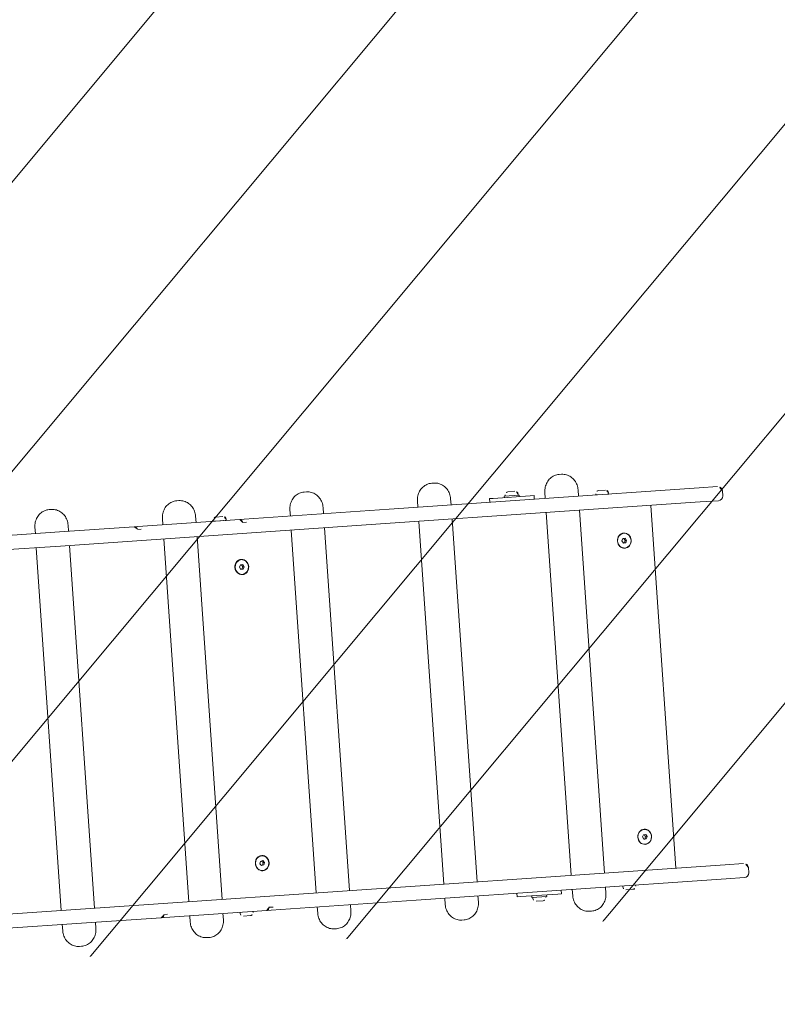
# Model space of a CAD drawing. Header units: metres. Extents: x 7493319 to 7493540, y 5986548 to 5986696.
# Tile 13 of 30: x 7493402.26 to 7493403.28, y 5986660.55 to 5986661.88. Entities that reach past the tile are written whole.
import ezdxf

# ---------------------------------------------------------------- set-up
doc = ezdxf.new("R2010")
doc.units = ezdxf.units.M
doc.header["$MEASUREMENT"] = 0
doc.linetypes.add('ACAD_ISO03W100', pattern=[30, 12, -18])
for name, color, linetype, lineweight in [('_k_kreskowanie', 250, 'CONTINUOUS', 5), ('_k_urzadzenia', 250, 'CONTINUOUS', 13), ('_k_widok', 7, 'CONTINUOUS', 18), ('_k_wymiar', 7, 'CONTINUOUS', 13), ('_k_ściany', 7, 'CONTINUOUS', 35)]:
    doc.layers.add(name, color=color, linetype=linetype, lineweight=lineweight)
doc.layers.add('_k_niewidoczna', color=72, linetype='CONTINUOUS', lineweight=9, plot=False)
doc.styles.add('GENERATED_STYLE_1', font='msgothic.ttc')

# ---------------------------------------------------------------- blocks, each defined once
blk = doc.blocks.new('2123EPZ')
at = {"layer": '_k_urzadzenia'}
for p, q in [((-2.406546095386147, 0.2950000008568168), (-2.403587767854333, 0.2950000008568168)), ((-2.234347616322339, 0.2950000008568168), (-2.231389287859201, 0.2950000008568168)), ((-2.062149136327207, 0.2950000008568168), (-2.059190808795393, 0.2950000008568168)), ((-1.889950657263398, 0.2950000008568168), (-1.886992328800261, 0.2950000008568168)), ((-1.717752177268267, 0.2950000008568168), (-1.714793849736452, 0.2950000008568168)), ((-2.427500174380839, 0.2640000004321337), (-2.427500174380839, 0.2724999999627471)), ((-2.382633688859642, 0.2640000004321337), (-2.382633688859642, 0.2724999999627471)), ((-2.255301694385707, 0.2640000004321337), (-2.255301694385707, 0.2724999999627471)), ((-2.210435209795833, 0.2640000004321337), (-2.210435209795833, 0.2724999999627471)), ((-2.187202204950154, 0.2655570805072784), (-2.187202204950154, 0.2641070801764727)), ((-2.183152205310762, 0.2696070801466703), (-2.17375220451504, 0.2696070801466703)), ((-2.169702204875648, 0.2655570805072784), (-2.169702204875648, 0.2641070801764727)), ((-2.083103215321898, 0.2640000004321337), (-2.083103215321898, 0.2724999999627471)), ((-2.038236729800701, 0.2640000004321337), (-2.038236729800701, 0.2724999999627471)), ((-1.910904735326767, 0.2640000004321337), (-1.910904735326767, 0.2724999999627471)), ((-1.866038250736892, 0.2640000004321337), (-1.866038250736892, 0.2724999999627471)), ((-1.813645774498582, 0.269000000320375), (-1.808645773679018, 0.269000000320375)), ((-1.813645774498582, 0.269000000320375), (-1.813645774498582, 0.2640000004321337)), ((-1.758645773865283, 0.269000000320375), (-1.808645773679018, 0.269000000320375)), ((-1.793645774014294, 0.2710000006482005), (-1.773645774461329, 0.2710000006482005)), ((-1.793645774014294, 0.269000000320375), (-1.793645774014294, 0.2710000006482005)), ((-1.792395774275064, 0.2724500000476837), (-1.792395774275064, 0.2710000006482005)), ((-1.78834577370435, 0.2765000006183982), (-1.778945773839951, 0.2765000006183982)), ((-1.774895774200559, 0.2724500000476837), (-1.774895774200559, 0.2710000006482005)), ((-1.773645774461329, 0.269000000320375), (-1.773645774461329, 0.2710000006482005)), ((-1.758645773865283, 0.269000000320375), (-1.753645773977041, 0.269000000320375)), ((-1.753645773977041, 0.2640000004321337), (-1.753645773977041, 0.269000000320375)), ((-1.738706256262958, 0.2640000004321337), (-1.738706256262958, 0.2724999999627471)), ((-1.693839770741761, 0.2640000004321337), (-1.693839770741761, 0.2724999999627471)), ((-1.670606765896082, 0.2655570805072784), (-1.670606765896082, 0.2641070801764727)), ((-1.66655676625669, 0.2696070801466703), (-1.657156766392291, 0.2696070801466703)), ((-1.653106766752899, 0.2655570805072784), (-1.653106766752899, 0.2641070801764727)), ((-2.394989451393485, 0.2640000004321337), (-2.781124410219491, 0.2640000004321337)), ((-2.394989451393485, 0.2640000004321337), (-2.293947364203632, 0.2640000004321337)), ((-2.288904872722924, 0.2640000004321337), (-2.293947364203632, 0.2640000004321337)), ((-2.284889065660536, 0.2600000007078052), (-2.289934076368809, 0.2600000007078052)), ((-2.288904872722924, 0.2640000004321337), (-2.151340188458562, 0.2640000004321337)), ((-2.187202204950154, 0.2641070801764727), (-2.169702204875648, 0.2641070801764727)), ((-2.151340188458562, 0.2640000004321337), (-2.145447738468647, 0.2640000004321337)), ((-2.142499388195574, 0.2600000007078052), (-2.148393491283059, 0.2600000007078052)), ((-2.145447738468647, 0.2640000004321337), (-1.949574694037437, 0.2640000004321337)), ((-1.530728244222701, 0.2640000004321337), (-1.949574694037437, 0.2640000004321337)), ((-1.670606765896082, 0.2641070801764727), (-1.653106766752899, 0.2641070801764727)), ((-1.506000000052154, 0.2640000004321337), (-1.530728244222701, 0.2640000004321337)), ((-1.5, 0.2580000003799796), (-1.5, 0.2510000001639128)), ((-2.781124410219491, 0.2450000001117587), (-2.394989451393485, 0.2450000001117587)), ((-2.427500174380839, -0.2449999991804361), (-2.427500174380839, 0.2450000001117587)), ((-1.949574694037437, 0.2450000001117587), (-2.394989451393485, 0.2450000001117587)), ((-2.382633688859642, -0.2449999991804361), (-2.382633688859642, 0.2450000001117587)), ((-2.255301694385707, -0.2449999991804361), (-2.255301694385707, 0.2450000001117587)), ((-2.210435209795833, -0.2449999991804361), (-2.210435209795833, 0.2450000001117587)), ((-2.083103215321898, -0.2449999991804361), (-2.083103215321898, 0.2450000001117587)), ((-2.038236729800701, -0.2449999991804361), (-2.038236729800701, 0.2450000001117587)), ((-1.949574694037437, 0.2450000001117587), (-1.530728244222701, 0.2450000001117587)), ((-1.910904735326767, -0.2449999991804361), (-1.910904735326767, 0.2450000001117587)), ((-1.866038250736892, -0.2449999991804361), (-1.866038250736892, 0.2450000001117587)), ((-1.738706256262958, -0.2449999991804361), (-1.738706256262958, 0.2450000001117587)), ((-1.693839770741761, -0.2449999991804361), (-1.693839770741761, 0.2450000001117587)), ((-1.597644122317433, -0.2449999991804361), (-1.597644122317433, 0.2450000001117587)), ((-1.530728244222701, 0.2450000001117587), (-1.506000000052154, 0.2450000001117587)), ((-2.156187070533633, 0.1998666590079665), (-2.154723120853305, 0.2029311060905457)), ((-2.154513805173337, 0.1969355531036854), (-2.156187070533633, 0.1998666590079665)), ((-2.154723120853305, 0.2029311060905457), (-2.151585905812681, 0.2030644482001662)), ((-2.151772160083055, 0.2001333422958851), (-2.153401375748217, 0.202987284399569)), ((-2.153049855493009, 0.2099999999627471), (-2.153261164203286, 0.2099999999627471)), ((-2.153236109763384, 0.1970688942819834), (-2.151772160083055, 0.2001333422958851)), ((-2.149912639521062, 0.2001333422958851), (-2.151772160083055, 0.2001333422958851)), ((-2.151585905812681, 0.2030644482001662), (-2.149912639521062, 0.2001333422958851)), ((-2.149912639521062, 0.2001333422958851), (-2.151376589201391, 0.1970688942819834)), ((-1.639590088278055, 0.1998280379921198), (-1.6381572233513, 0.2029103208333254)), ((-1.637887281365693, 0.1969177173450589), (-1.639590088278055, 0.1998280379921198)), ((-1.6381572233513, 0.2029103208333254), (-1.635021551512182, 0.2030822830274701)), ((-1.635178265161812, 0.2001719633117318), (-1.636823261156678, 0.2029834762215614)), ((-1.636454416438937, 0.2099999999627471), (-1.636665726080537, 0.2099999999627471)), ((-1.636611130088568, 0.1970896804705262), (-1.635178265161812, 0.2001719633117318)), ((-1.633318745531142, 0.2001719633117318), (-1.635178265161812, 0.2001719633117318)), ((-1.635021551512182, 0.2030822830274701), (-1.633318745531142, 0.2001719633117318)), ((-1.633318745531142, 0.2001719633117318), (-1.634751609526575, 0.1970896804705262)), ((-2.154557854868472, 0.19701271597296), (-2.153236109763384, 0.1970688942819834)), ((-2.151376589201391, 0.1970688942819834), (-2.154513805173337, 0.1969355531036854)), ((-2.153049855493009, 0.1900000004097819), (-2.153261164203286, 0.1900000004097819)), ((-2.151376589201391, 0.1970688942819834), (-2.153236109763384, 0.1970688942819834)), ((-1.637945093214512, 0.1970165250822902), (-1.636611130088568, 0.1970896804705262)), ((-1.634751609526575, 0.1970896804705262), (-1.637887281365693, 0.1969177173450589)), ((-1.636454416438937, 0.1900000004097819), (-1.636665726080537, 0.1900000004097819)), ((-1.634751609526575, 0.1970896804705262), (-1.636611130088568, 0.1970896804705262)), ((-2.156121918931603, -0.2007143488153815), (-2.155146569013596, -0.1974216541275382)), ((-2.155146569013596, -0.1974216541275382), (-2.152074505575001, -0.1967073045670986)), ((-2.151837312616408, -0.1992856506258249), (-2.153638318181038, -0.1970709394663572)), ((-2.153049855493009, -0.1899999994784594), (-2.153261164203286, -0.1899999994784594)), ((-2.152074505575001, -0.1967073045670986), (-2.149977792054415, -0.1992856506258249)), ((-1.639593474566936, -0.2000608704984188), (-1.638071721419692, -0.1970308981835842)), ((-1.638071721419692, -0.1970308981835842), (-1.634932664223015, -0.1969700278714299)), ((-1.635174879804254, -0.1999391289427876), (-1.636772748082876, -0.1970057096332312)), ((-1.636454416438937, -0.1899999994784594), (-1.636665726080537, -0.1899999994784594)), ((-1.634932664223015, -0.1969700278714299), (-1.63331535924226, -0.1999391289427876)), ((-2.154025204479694, -0.2032926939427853), (-2.156121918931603, -0.2007143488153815)), ((-2.154320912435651, -0.2029290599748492), (-2.152812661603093, -0.2025783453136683)), ((-2.150953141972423, -0.2025783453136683), (-2.154025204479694, -0.2032926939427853)), ((-2.153049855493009, -0.2099999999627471), (-2.153261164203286, -0.2099999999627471)), ((-2.152812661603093, -0.2025783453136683), (-2.151837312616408, -0.1992856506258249)), ((-2.150953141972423, -0.2025783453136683), (-2.152812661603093, -0.2025783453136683)), ((-2.149977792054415, -0.1992856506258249), (-2.151837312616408, -0.1992856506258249)), ((-2.149977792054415, -0.1992856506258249), (-2.150953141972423, -0.2025783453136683)), ((-1.637976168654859, -0.2030299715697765), (-1.639593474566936, -0.2000608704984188)), ((-1.637995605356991, -0.2029942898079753), (-1.636696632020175, -0.2029691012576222)), ((-1.634837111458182, -0.2029691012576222), (-1.637976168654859, -0.2030299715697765)), ((-1.636696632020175, -0.2029691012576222), (-1.635174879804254, -0.1999391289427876)), ((-1.634837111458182, -0.2029691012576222), (-1.636696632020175, -0.2029691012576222)), ((-1.636454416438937, -0.2099999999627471), (-1.636665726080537, -0.2099999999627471)), ((-1.63331535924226, -0.1999391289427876), (-1.635174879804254, -0.1999391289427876)), ((-1.63331535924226, -0.1999391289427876), (-1.634837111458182, -0.2029691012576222)), ((-2.781124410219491, -0.2449999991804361), (-2.394989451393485, -0.2449999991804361)), ((-1.949574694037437, -0.2449999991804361), (-2.394989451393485, -0.2449999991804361)), ((-1.949574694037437, -0.2449999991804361), (-1.530728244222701, -0.2449999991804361)), ((-1.530728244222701, -0.2449999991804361), (-1.506000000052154, -0.2449999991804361)), ((-1.5, -0.257999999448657), (-1.5, -0.2509999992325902)), ((-2.394989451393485, -0.2639999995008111), (-2.781124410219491, -0.2639999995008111)), ((-2.427500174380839, -0.2724999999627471), (-2.427500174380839, -0.2639999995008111)), ((-2.394989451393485, -0.2639999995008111), (-2.293947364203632, -0.2639999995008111)), ((-2.382633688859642, -0.2724999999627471), (-2.382633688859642, -0.2639999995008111)), ((-2.288904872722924, -0.2639999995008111), (-2.293947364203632, -0.2639999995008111)), ((-2.284889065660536, -0.2599999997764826), (-2.289934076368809, -0.2599999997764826)), ((-2.288904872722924, -0.2639999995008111), (-2.151340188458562, -0.2639999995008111)), ((-2.255301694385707, -0.2724999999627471), (-2.255301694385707, -0.2639999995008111)), ((-2.210435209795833, -0.2724999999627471), (-2.210435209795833, -0.2639999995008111)), ((-2.187203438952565, -0.2654499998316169), (-2.187203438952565, -0.2639999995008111)), ((-2.169703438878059, -0.2654499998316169), (-2.169703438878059, -0.2639999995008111)), ((-2.151340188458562, -0.2639999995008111), (-2.145447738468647, -0.2639999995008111)), ((-2.142499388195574, -0.2599999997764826), (-2.148393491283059, -0.2599999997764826)), ((-2.145447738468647, -0.2639999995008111), (-1.949574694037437, -0.2639999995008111)), ((-2.083103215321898, -0.2724999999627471), (-2.083103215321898, -0.2639999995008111)), ((-2.038236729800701, -0.2724999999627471), (-2.038236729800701, -0.2639999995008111)), ((-1.530728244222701, -0.2639999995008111), (-1.949574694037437, -0.2639999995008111)), ((-1.910904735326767, -0.2724999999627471), (-1.910904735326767, -0.2639999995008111)), ((-1.866038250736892, -0.2724999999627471), (-1.866038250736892, -0.2639999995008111)), ((-1.813645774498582, -0.2639999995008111), (-1.813645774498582, -0.2689999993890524)), ((-1.753645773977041, -0.2689999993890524), (-1.753645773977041, -0.2639999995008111)), ((-1.738706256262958, -0.2724999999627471), (-1.738706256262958, -0.2639999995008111)), ((-1.693839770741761, -0.2724999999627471), (-1.693839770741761, -0.2639999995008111)), ((-1.670608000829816, -0.2654499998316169), (-1.670608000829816, -0.2639999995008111)), ((-1.65310800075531, -0.2654499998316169), (-1.65310800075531, -0.2639999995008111)), ((-1.506000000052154, -0.2639999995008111), (-1.530728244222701, -0.2639999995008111)), ((-2.173753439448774, -0.2694999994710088), (-2.183153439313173, -0.2694999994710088)), ((-1.808645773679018, -0.2689999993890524), (-1.813645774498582, -0.2689999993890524)), ((-1.808645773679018, -0.2689999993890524), (-1.758645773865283, -0.2689999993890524)), ((-1.793645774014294, -0.2709999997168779), (-1.793645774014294, -0.2689999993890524)), ((-1.793645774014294, -0.2709999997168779), (-1.773645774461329, -0.2709999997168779)), ((-1.792395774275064, -0.2724500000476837), (-1.792395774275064, -0.2709999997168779)), ((-1.778945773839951, -0.2764999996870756), (-1.78834577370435, -0.2764999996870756)), ((-1.774895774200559, -0.2724500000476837), (-1.774895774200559, -0.2709999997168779)), ((-1.773645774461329, -0.2709999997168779), (-1.773645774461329, -0.2689999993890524)), ((-1.753645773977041, -0.2689999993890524), (-1.758645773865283, -0.2689999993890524)), ((-1.657158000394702, -0.2694999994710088), (-1.666558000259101, -0.2694999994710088)), ((-2.406546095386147, -0.2949999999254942), (-2.403587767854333, -0.2949999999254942)), ((-2.234347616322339, -0.2949999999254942), (-2.231389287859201, -0.2949999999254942)), ((-2.062149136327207, -0.2949999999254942), (-2.059190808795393, -0.2949999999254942)), ((-1.889950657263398, -0.2949999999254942), (-1.886992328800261, -0.2949999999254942)), ((-1.717752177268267, -0.2949999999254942), (-1.714793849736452, -0.2949999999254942))]:
    blk.add_line(p, q, dxfattribs=at)
for centre, radius, start, end in [((-2.183152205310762, 0.2655570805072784), 0.004050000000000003, 90, 180), ((-2.17375220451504, 0.2655570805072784), 0.004050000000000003, 0, 90), ((-1.78834577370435, 0.2724500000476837), 0.004050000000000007, 90, 180), ((-1.778945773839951, 0.2724500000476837), 0.004050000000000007, 0, 90), ((-1.66655676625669, 0.2655570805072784), 0.004050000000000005, 90, 180), ((-1.657156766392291, 0.2655570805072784), 0.004050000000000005, 0, 90), ((-2.183852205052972, 0.263707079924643), 0.0004000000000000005, 47.07957429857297, 90), ((-2.17305220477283, 0.263707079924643), 0.0004000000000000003, 90, 132.920425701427), ((-1.6672567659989, 0.263707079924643), 0.0004000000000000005, 47.07957429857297, 90), ((-1.656456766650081, 0.263707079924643), 0.0004000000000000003, 90, 132.920425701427), ((-1.506000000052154, 0.2580000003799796), 0.005999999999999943, 0, 90), ((-1.506000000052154, 0.2510000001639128), 0.006000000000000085, 270, 0), ((-1.506000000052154, -0.2509999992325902), 0.006000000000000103, 0, 90), ((-1.506000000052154, -0.257999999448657), 0.005999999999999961, 270, 0), ((-2.183153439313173, -0.2654499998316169), 0.004050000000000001, 180, 270), ((-2.173753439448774, -0.2654499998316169), 0.004049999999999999, 270, 0), ((-1.78834577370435, -0.2724500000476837), 0.004050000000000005, 180, 270), ((-1.778945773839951, -0.2724500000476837), 0.004050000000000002, 270, 0), ((-1.666558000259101, -0.2654499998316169), 0.004050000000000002, 180, 270), ((-1.657158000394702, -0.2654499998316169), 0.004050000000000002, 270, 0)]:
    blk.add_arc(centre, radius, start, end, dxfattribs=at)
for centre, major_axis, ratio, start_param, end_param in [((-2.153261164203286, 0.2000000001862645), (7.979727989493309e-18, -0.01000000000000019), 0.9063077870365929, 3.141592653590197, 6.28318530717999), ((-2.153472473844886, 0.2000000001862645), (-6.017963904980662e-15, 0.01025000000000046), 0.9063077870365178, 5.698022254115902, 6.260436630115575), ((-1.636665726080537, 0.2000000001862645), (-2.413347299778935e-16, -0.01000000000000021), 0.9063077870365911, 3.141592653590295, 6.283185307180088), ((-1.636877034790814, 0.2000000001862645), (-6.017859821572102e-15, 0.01024999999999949), 0.9063077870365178, 5.698022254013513, 6.260436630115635), ((-2.153472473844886, 0.2000000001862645), (6.01796390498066e-15, -0.01025000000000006), 0.9063077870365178, 0.02274867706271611, 0.5851630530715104), ((-1.636877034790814, 0.2000000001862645), (6.016853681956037e-15, -0.01025000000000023), 0.9063077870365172, 0.02274867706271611, 0.5851630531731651), ((-2.153261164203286, -0.1999999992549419), (2.733924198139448e-16, -0.01000000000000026), 0.9063077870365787, 3.141592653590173, 6.283185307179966), ((-2.153472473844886, -0.1999999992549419), (-6.017963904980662e-15, 0.01024999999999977), 0.9063077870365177, 5.69802225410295, 6.260436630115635), ((-1.636665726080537, -0.1999999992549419), (2.477185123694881e-17, -0.01000000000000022), 0.9063077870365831, 3.1415926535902, 6.283185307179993), ((-1.636877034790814, -0.1999999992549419), (-6.011857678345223e-15, 0.01025000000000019), 0.9063077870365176, 5.698022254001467, 6.260436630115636), ((-2.153472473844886, -0.1999999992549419), (6.016957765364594e-15, -0.01025000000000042), 0.9063077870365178, 0.02274867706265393, 0.5851630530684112), ((-1.636877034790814, -0.1999999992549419), (6.01664551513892e-15, -0.01025000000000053), 0.9063077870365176, 0.02274867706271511, 0.5851630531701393)]:
    blk.add_ellipse(centre, major_axis=major_axis, ratio=ratio, start_param=start_param, end_param=end_param, dxfattribs=at)
for centre, major_axis, ratio in [((-2.153049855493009, 0.2000000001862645), (9.66677911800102e-19, -0.01025000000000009), 0.9063077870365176), ((-2.153049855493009, 0.2000000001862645), (9.059211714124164e-15, -0.0100000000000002), 0.9063077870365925), ((-1.636454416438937, 0.2000000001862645), (9.66677911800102e-19, -0.01025000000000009), 0.9063077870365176), ((-1.636454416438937, 0.2000000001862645), (9.109726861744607e-15, -0.01000000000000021), 0.9063077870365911), ((-2.153049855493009, -0.1999999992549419), (9.66677911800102e-19, -0.01025000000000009), 0.9063077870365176), ((-2.153049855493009, -0.1999999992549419), (-9.547640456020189e-15, 0.01000000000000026), 0.9063077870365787), ((-1.636454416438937, -0.1999999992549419), (9.66677911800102e-19, -0.01025000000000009), 0.9063077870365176), ((-1.636454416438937, -0.1999999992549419), (9.2656438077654e-15, -0.01000000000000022), 0.9063077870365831)]:
    blk.add_ellipse(centre, major_axis=major_axis, ratio=ratio, dxfattribs=at)
for points, knots in [([(-2.427500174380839, 0.2724999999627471), (-2.427500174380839, 0.2747973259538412), (-2.427171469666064, 0.2770946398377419), (-2.425876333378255, 0.2814927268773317), (-2.424909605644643, 0.2835934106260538), (-2.422401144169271, 0.2874029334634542), (-2.420858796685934, 0.28911127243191), (-2.417318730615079, 0.2919491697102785), (-2.415320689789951, 0.2930772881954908), (-2.411102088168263, 0.2945896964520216), (-2.408887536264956, 0.2949856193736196), (-2.406628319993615, 0.2949998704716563), (-2.406587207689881, 0.2950000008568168), (-2.406546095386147, 0.2950000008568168)], [4.71238898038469, 4.71238898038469, 4.71238898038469, 4.71238898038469, 5.026548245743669, 5.026548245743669, 5.340707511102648, 5.340707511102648, 5.654866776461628, 5.654866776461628, 5.969026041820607, 5.969026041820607, 6.277468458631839, 6.277468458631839, 6.283185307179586, 6.283185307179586, 6.283185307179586, 6.283185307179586]), ([(-2.382633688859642, 0.2724999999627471), (-2.382633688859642, 0.2747973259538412), (-2.382962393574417, 0.2770946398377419), (-2.384257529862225, 0.2814927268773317), (-2.385224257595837, 0.2835934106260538), (-2.387732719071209, 0.2874029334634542), (-2.389275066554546, 0.28911127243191), (-2.392815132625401, 0.2919491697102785), (-2.39481317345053, 0.2930772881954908), (-2.399031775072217, 0.2945896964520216), (-2.401246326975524, 0.2949856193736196), (-2.403505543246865, 0.2949998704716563), (-2.403546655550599, 0.2950000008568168), (-2.403587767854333, 0.2950000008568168)], [4.71238898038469, 4.71238898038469, 4.71238898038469, 4.71238898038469, 5.026548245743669, 5.026548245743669, 5.340707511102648, 5.340707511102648, 5.654866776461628, 5.654866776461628, 5.969026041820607, 5.969026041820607, 6.277468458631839, 6.277468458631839, 6.283185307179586, 6.283185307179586, 6.283185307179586, 6.283185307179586]), ([(-2.255301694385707, 0.2724999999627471), (-2.255301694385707, 0.2747973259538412), (-2.254972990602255, 0.2770946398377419), (-2.253677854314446, 0.2814927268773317), (-2.252711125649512, 0.2835934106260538), (-2.250202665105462, 0.2874029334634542), (-2.248660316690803, 0.28911127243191), (-2.24512025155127, 0.2919491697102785), (-2.243122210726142, 0.2930772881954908), (-2.238903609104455, 0.2945896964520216), (-2.236689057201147, 0.2949856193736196), (-2.234429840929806, 0.2949998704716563), (-2.234388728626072, 0.2950000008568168), (-2.234347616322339, 0.2950000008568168)], [4.71238898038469, 4.71238898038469, 4.71238898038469, 4.71238898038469, 5.026548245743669, 5.026548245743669, 5.340707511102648, 5.340707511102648, 5.654866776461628, 5.654866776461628, 5.969026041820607, 5.969026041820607, 6.277468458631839, 6.277468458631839, 6.283185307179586, 6.283185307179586, 6.283185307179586, 6.283185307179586]), ([(-2.210435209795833, 0.2724999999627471), (-2.210435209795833, 0.2747973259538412), (-2.210763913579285, 0.2770946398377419), (-2.212059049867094, 0.2814927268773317), (-2.213025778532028, 0.2835934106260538), (-2.215534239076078, 0.2874029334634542), (-2.217076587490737, 0.28911127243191), (-2.22061665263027, 0.2919491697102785), (-2.222614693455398, 0.2930772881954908), (-2.226833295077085, 0.2945896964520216), (-2.229047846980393, 0.2949856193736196), (-2.231307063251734, 0.2949998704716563), (-2.231348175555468, 0.2950000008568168), (-2.231389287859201, 0.2950000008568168)], [4.71238898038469, 4.71238898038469, 4.71238898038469, 4.71238898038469, 5.026548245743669, 5.026548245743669, 5.340707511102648, 5.340707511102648, 5.654866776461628, 5.654866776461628, 5.969026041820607, 5.969026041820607, 6.277468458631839, 6.277468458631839, 6.283185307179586, 6.283185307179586, 6.283185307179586, 6.283185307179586]), ([(-2.083103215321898, 0.2724999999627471), (-2.083103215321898, 0.2747973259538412), (-2.082774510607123, 0.2770946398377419), (-2.081479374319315, 0.2814927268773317), (-2.080512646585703, 0.2835934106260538), (-2.078004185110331, 0.2874029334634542), (-2.076461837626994, 0.28911127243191), (-2.072921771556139, 0.2919491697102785), (-2.07092373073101, 0.2930772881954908), (-2.066705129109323, 0.2945896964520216), (-2.064490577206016, 0.2949856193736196), (-2.062231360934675, 0.2949998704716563), (-2.062190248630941, 0.2950000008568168), (-2.062149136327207, 0.2950000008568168)], [4.71238898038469, 4.71238898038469, 4.71238898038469, 4.71238898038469, 5.026548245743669, 5.026548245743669, 5.340707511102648, 5.340707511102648, 5.654866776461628, 5.654866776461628, 5.969026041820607, 5.969026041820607, 6.277468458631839, 6.277468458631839, 6.283185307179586, 6.283185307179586, 6.283185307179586, 6.283185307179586]), ([(-2.038236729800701, 0.2724999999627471), (-2.038236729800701, 0.2747973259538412), (-2.038565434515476, 0.2770946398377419), (-2.039860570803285, 0.2814927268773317), (-2.040827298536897, 0.2835934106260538), (-2.043335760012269, 0.2874029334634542), (-2.044878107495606, 0.28911127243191), (-2.048418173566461, 0.2919491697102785), (-2.050416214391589, 0.2930772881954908), (-2.054634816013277, 0.2945896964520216), (-2.056849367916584, 0.2949856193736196), (-2.059108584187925, 0.2949998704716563), (-2.059149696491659, 0.2950000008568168), (-2.059190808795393, 0.2950000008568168)], [4.71238898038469, 4.71238898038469, 4.71238898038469, 4.71238898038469, 5.026548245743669, 5.026548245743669, 5.340707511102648, 5.340707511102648, 5.654866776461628, 5.654866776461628, 5.969026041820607, 5.969026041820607, 6.277468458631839, 6.277468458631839, 6.283185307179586, 6.283185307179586, 6.283185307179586, 6.283185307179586]), ([(-1.910904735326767, 0.2724999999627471), (-1.910904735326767, 0.2747973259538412), (-1.910576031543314, 0.2770946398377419), (-1.909280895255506, 0.2814927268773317), (-1.908314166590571, 0.2835934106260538), (-1.905805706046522, 0.2874029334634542), (-1.904263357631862, 0.28911127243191), (-1.90072329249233, 0.2919491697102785), (-1.898725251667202, 0.2930772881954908), (-1.894506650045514, 0.2945896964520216), (-1.892292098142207, 0.2949856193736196), (-1.890032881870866, 0.2949998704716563), (-1.889991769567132, 0.2950000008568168), (-1.889950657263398, 0.2950000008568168)], [4.71238898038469, 4.71238898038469, 4.71238898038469, 4.71238898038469, 5.026548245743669, 5.026548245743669, 5.340707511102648, 5.340707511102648, 5.654866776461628, 5.654866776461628, 5.969026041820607, 5.969026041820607, 6.277468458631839, 6.277468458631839, 6.283185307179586, 6.283185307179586, 6.283185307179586, 6.283185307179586]), ([(-1.866038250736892, 0.2724999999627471), (-1.866038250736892, 0.2747973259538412), (-1.866366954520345, 0.2770946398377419), (-1.867662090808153, 0.2814927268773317), (-1.868628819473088, 0.2835934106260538), (-1.871137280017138, 0.2874029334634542), (-1.872679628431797, 0.28911127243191), (-1.876219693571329, 0.2919491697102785), (-1.878217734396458, 0.2930772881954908), (-1.882436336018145, 0.2945896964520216), (-1.884650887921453, 0.2949856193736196), (-1.886910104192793, 0.2949998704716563), (-1.886951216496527, 0.2950000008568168), (-1.886992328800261, 0.2950000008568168)], [4.71238898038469, 4.71238898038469, 4.71238898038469, 4.71238898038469, 5.026548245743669, 5.026548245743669, 5.340707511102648, 5.340707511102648, 5.654866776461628, 5.654866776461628, 5.969026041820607, 5.969026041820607, 6.277468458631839, 6.277468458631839, 6.283185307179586, 6.283185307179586, 6.283185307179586, 6.283185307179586]), ([(-1.738706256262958, 0.2724999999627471), (-1.738706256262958, 0.2747973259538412), (-1.738377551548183, 0.2770946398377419), (-1.737082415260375, 0.2814927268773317), (-1.736115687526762, 0.2835934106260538), (-1.73360722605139, 0.2874029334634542), (-1.732064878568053, 0.28911127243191), (-1.728524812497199, 0.2919491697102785), (-1.72652677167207, 0.2930772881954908), (-1.722308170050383, 0.2945896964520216), (-1.720093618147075, 0.2949856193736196), (-1.717834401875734, 0.2949998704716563), (-1.717793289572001, 0.2950000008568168), (-1.717752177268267, 0.2950000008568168)], [4.71238898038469, 4.71238898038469, 4.71238898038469, 4.71238898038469, 5.026548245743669, 5.026548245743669, 5.340707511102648, 5.340707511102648, 5.654866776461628, 5.654866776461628, 5.969026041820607, 5.969026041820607, 6.277468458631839, 6.277468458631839, 6.283185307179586, 6.283185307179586, 6.283185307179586, 6.283185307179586]), ([(-1.693839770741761, 0.2724999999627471), (-1.693839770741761, 0.2747973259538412), (-1.694168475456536, 0.2770946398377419), (-1.695463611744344, 0.2814927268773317), (-1.696430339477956, 0.2835934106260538), (-1.698938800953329, 0.2874029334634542), (-1.700481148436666, 0.28911127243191), (-1.70402121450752, 0.2919491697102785), (-1.706019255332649, 0.2930772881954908), (-1.710237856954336, 0.2945896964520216), (-1.712452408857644, 0.2949856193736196), (-1.714711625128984, 0.2949998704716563), (-1.714752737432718, 0.2950000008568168), (-1.714793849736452, 0.2950000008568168)], [4.71238898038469, 4.71238898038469, 4.71238898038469, 4.71238898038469, 5.026548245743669, 5.026548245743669, 5.340707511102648, 5.340707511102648, 5.654866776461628, 5.654866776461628, 5.969026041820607, 5.969026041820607, 6.277468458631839, 6.277468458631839, 6.283185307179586, 6.283185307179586, 6.283185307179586, 6.283185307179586]), ([(-2.293947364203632, 0.2640000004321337), (-2.293549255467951, 0.2640000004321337), (-2.293151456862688, 0.2639292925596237), (-2.292395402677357, 0.2636626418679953), (-2.292037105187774, 0.2634674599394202), (-2.291379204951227, 0.2629789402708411), (-2.291079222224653, 0.2626856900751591), (-2.290546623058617, 0.2620239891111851), (-2.290313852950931, 0.2616554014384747), (-2.289922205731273, 0.2608634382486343), (-2.289763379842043, 0.2604400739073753), (-2.289644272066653, 0.2600000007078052)], [9.158985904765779e-15, 9.158985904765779e-15, 9.158985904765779e-15, 9.158985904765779e-15, 0.1215780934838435, 0.1215780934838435, 0.2431561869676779, 0.2431561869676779, 0.3647342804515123, 0.3647342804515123, 0.4863123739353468, 0.4863123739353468, 0.6078904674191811, 0.6078904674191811, 0.6078904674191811, 0.6078904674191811]), ([(-2.151340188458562, 0.2640000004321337), (-2.150983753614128, 0.2640000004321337), (-2.15062802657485, 0.2639192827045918), (-2.14997723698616, 0.2636240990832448), (-2.149683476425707, 0.2634100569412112), (-2.149171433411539, 0.2629008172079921), (-2.148951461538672, 0.2626052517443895), (-2.148571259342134, 0.26195496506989), (-2.148410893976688, 0.2615996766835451), (-2.148143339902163, 0.2608434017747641), (-2.148036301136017, 0.2604423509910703), (-2.147953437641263, 0.2600176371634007), (-2.147951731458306, 0.2600088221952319), (-2.147950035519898, 0.2600000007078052)], [1.403120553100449e-14, 1.403120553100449e-14, 1.403120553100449e-14, 1.403120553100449e-14, 0.1175017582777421, 0.1175017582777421, 0.2375459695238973, 0.2375459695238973, 0.3575901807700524, 0.3575901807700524, 0.4776343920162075, 0.4776343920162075, 0.5976786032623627, 0.5976786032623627, 0.6002210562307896, 0.6002210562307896, 0.6002210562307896, 0.6002210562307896]), ([(-2.293947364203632, -0.2639999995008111), (-2.293549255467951, -0.2639999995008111), (-2.293151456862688, -0.2639292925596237), (-2.292395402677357, -0.2636626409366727), (-2.292037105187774, -0.2634674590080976), (-2.291379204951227, -0.2629789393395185), (-2.291079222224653, -0.2626856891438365), (-2.290546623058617, -0.2620239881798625), (-2.290313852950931, -0.2616554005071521), (-2.289922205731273, -0.2608634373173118), (-2.289763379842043, -0.2604400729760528), (-2.289644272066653, -0.2599999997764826)], [9.131407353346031e-15, 9.131407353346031e-15, 9.131407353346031e-15, 9.131407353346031e-15, 0.1215780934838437, 0.1215780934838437, 0.2431561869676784, 0.2431561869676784, 0.364734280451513, 0.364734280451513, 0.4863123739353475, 0.4863123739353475, 0.6078904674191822, 0.6078904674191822, 0.6078904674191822, 0.6078904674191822]), ([(-2.151340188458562, -0.2639999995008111), (-2.150983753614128, -0.2639999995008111), (-2.15062802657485, -0.2639192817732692), (-2.14997723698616, -0.2636240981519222), (-2.149683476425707, -0.2634100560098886), (-2.149171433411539, -0.2629008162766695), (-2.148951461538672, -0.262605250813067), (-2.148571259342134, -0.2619549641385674), (-2.148410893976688, -0.2615996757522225), (-2.148143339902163, -0.2608434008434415), (-2.148036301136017, -0.2604423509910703), (-2.147953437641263, -0.2600176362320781), (-2.147951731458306, -0.2600088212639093), (-2.147950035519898, -0.2599999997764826)], [1.401000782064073e-14, 1.401000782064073e-14, 1.401000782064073e-14, 1.401000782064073e-14, 0.1175017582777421, 0.1175017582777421, 0.2375459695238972, 0.2375459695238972, 0.3575901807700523, 0.3575901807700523, 0.4776343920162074, 0.4776343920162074, 0.5976786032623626, 0.5976786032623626, 0.6002210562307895, 0.6002210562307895, 0.6002210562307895, 0.6002210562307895]), ([(-2.406546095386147, -0.2949999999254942), (-2.408737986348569, -0.2949999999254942), (-2.410928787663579, -0.2946271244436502), (-2.415097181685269, -0.2931802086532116), (-2.417070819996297, -0.2920997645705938), (-2.420620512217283, -0.2893446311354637), (-2.422188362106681, -0.287660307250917), (-2.424752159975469, -0.2838893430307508), (-2.425748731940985, -0.2818032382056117), (-2.427105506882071, -0.2774247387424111), (-2.427466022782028, -0.2751324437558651), (-2.427499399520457, -0.2727235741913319), (-2.427500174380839, -0.2726117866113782), (-2.427500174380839, -0.2724999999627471)], [3.141592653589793, 3.141592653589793, 3.141592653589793, 3.141592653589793, 3.446383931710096, 3.446383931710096, 3.754624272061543, 3.754624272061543, 4.068783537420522, 4.068783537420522, 4.382942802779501, 4.382942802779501, 4.697102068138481, 4.697102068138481, 4.71238898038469, 4.71238898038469, 4.71238898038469, 4.71238898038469]), ([(-2.403587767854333, -0.2949999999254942), (-2.401395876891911, -0.2949999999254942), (-2.399205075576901, -0.2946271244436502), (-2.395036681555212, -0.2931802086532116), (-2.393063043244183, -0.2920997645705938), (-2.389513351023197, -0.2893446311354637), (-2.3879455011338, -0.287660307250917), (-2.385381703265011, -0.2838893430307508), (-2.384385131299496, -0.2818032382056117), (-2.383028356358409, -0.2774247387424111), (-2.382667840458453, -0.2751324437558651), (-2.382634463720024, -0.2727235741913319), (-2.382633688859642, -0.2726117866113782), (-2.382633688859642, -0.2724999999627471)], [3.141592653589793, 3.141592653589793, 3.141592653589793, 3.141592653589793, 3.446383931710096, 3.446383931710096, 3.754624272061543, 3.754624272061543, 4.068783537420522, 4.068783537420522, 4.382942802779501, 4.382942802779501, 4.697102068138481, 4.697102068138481, 4.71238898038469, 4.71238898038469, 4.71238898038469, 4.71238898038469]), ([(-2.234347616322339, -0.2949999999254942), (-2.23653950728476, -0.2949999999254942), (-2.238730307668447, -0.2946271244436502), (-2.242898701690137, -0.2931802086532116), (-2.244872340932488, -0.2920997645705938), (-2.248422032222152, -0.2893446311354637), (-2.249989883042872, -0.287660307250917), (-2.25255368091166, -0.2838893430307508), (-2.253550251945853, -0.2818032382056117), (-2.254907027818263, -0.2774247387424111), (-2.255267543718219, -0.2751324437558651), (-2.255300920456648, -0.2727235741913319), (-2.255301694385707, -0.2726117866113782), (-2.255301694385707, -0.2724999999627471)], [3.141592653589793, 3.141592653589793, 3.141592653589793, 3.141592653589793, 3.446383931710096, 3.446383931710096, 3.754624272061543, 3.754624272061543, 4.068783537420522, 4.068783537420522, 4.382942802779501, 4.382942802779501, 4.697102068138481, 4.697102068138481, 4.71238898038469, 4.71238898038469, 4.71238898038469, 4.71238898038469]), ([(-2.231389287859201, -0.2949999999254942), (-2.22919739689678, -0.2949999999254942), (-2.227006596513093, -0.2946271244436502), (-2.222838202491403, -0.2931802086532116), (-2.220864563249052, -0.2920997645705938), (-2.217314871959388, -0.2893446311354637), (-2.215747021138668, -0.287660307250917), (-2.21318322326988, -0.2838893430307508), (-2.212186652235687, -0.2818032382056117), (-2.210829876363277, -0.2774247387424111), (-2.210469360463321, -0.2751324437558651), (-2.210435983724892, -0.2727235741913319), (-2.210435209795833, -0.2726117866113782), (-2.210435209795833, -0.2724999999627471)], [3.141592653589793, 3.141592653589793, 3.141592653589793, 3.141592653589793, 3.446383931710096, 3.446383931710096, 3.754624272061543, 3.754624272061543, 4.068783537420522, 4.068783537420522, 4.382942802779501, 4.382942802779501, 4.697102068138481, 4.697102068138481, 4.71238898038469, 4.71238898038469, 4.71238898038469, 4.71238898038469]), ([(-2.062149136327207, -0.2949999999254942), (-2.064341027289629, -0.2949999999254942), (-2.066531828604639, -0.2946271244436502), (-2.070700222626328, -0.2931802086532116), (-2.072673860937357, -0.2920997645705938), (-2.076223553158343, -0.2893446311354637), (-2.07779140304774, -0.287660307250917), (-2.080355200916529, -0.2838893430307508), (-2.081351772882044, -0.2818032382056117), (-2.082708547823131, -0.2774247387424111), (-2.083069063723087, -0.2751324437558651), (-2.083102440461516, -0.2727235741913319), (-2.083103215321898, -0.2726117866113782), (-2.083103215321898, -0.2724999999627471)], [3.141592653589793, 3.141592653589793, 3.141592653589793, 3.141592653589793, 3.446383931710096, 3.446383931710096, 3.754624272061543, 3.754624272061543, 4.068783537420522, 4.068783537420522, 4.382942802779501, 4.382942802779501, 4.697102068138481, 4.697102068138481, 4.71238898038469, 4.71238898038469, 4.71238898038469, 4.71238898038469]), ([(-2.059190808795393, -0.2949999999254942), (-2.056998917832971, -0.2949999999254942), (-2.054808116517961, -0.2946271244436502), (-2.050639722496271, -0.2931802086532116), (-2.048666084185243, -0.2920997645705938), (-2.045116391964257, -0.2893446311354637), (-2.043548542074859, -0.287660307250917), (-2.040984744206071, -0.2838893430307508), (-2.039988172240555, -0.2818032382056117), (-2.038631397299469, -0.2774247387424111), (-2.038270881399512, -0.2751324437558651), (-2.038237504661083, -0.2727235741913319), (-2.038236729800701, -0.2726117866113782), (-2.038236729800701, -0.2724999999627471)], [3.141592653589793, 3.141592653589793, 3.141592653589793, 3.141592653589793, 3.446383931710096, 3.446383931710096, 3.754624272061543, 3.754624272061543, 4.068783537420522, 4.068783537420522, 4.382942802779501, 4.382942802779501, 4.697102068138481, 4.697102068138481, 4.71238898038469, 4.71238898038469, 4.71238898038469, 4.71238898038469]), ([(-1.889950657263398, -0.2949999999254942), (-1.89214254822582, -0.2949999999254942), (-1.894333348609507, -0.2946271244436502), (-1.898501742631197, -0.2931802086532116), (-1.900475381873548, -0.2920997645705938), (-1.904025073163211, -0.2893446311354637), (-1.905592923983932, -0.287660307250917), (-1.90815672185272, -0.2838893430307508), (-1.909153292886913, -0.2818032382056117), (-1.910510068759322, -0.2774247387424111), (-1.910870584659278, -0.2751324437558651), (-1.910903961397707, -0.2727235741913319), (-1.910904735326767, -0.2726117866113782), (-1.910904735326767, -0.2724999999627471)], [3.141592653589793, 3.141592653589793, 3.141592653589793, 3.141592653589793, 3.446383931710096, 3.446383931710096, 3.754624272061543, 3.754624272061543, 4.068783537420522, 4.068783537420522, 4.382942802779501, 4.382942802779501, 4.697102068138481, 4.697102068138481, 4.71238898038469, 4.71238898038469, 4.71238898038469, 4.71238898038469]), ([(-1.886992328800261, -0.2949999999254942), (-1.884800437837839, -0.2949999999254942), (-1.882609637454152, -0.2946271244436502), (-1.878441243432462, -0.2931802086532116), (-1.876467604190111, -0.2920997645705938), (-1.872917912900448, -0.2893446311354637), (-1.871350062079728, -0.287660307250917), (-1.868786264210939, -0.2838893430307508), (-1.867789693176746, -0.2818032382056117), (-1.866432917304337, -0.2774247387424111), (-1.866072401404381, -0.2751324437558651), (-1.866039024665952, -0.2727235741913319), (-1.866038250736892, -0.2726117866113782), (-1.866038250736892, -0.2724999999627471)], [3.141592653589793, 3.141592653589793, 3.141592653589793, 3.141592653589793, 3.446383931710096, 3.446383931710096, 3.754624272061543, 3.754624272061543, 4.068783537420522, 4.068783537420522, 4.382942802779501, 4.382942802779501, 4.697102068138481, 4.697102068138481, 4.71238898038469, 4.71238898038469, 4.71238898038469, 4.71238898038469]), ([(-1.717752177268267, -0.2949999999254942), (-1.719944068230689, -0.2949999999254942), (-1.722134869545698, -0.2946271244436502), (-1.726303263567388, -0.2931802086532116), (-1.728276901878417, -0.2920997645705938), (-1.731826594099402, -0.2893446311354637), (-1.7333944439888, -0.287660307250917), (-1.735958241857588, -0.2838893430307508), (-1.736954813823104, -0.2818032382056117), (-1.738311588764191, -0.2774247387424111), (-1.738672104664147, -0.2751324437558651), (-1.738705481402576, -0.2727235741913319), (-1.738706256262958, -0.2726117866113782), (-1.738706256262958, -0.2724999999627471)], [3.141592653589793, 3.141592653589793, 3.141592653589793, 3.141592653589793, 3.446383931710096, 3.446383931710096, 3.754624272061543, 3.754624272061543, 4.068783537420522, 4.068783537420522, 4.382942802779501, 4.382942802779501, 4.697102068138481, 4.697102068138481, 4.71238898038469, 4.71238898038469, 4.71238898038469, 4.71238898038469]), ([(-1.714793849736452, -0.2949999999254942), (-1.71260195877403, -0.2949999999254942), (-1.710411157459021, -0.2946271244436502), (-1.706242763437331, -0.2931802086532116), (-1.704269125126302, -0.2920997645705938), (-1.700719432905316, -0.2893446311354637), (-1.699151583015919, -0.287660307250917), (-1.69658778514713, -0.2838893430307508), (-1.695591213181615, -0.2818032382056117), (-1.694234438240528, -0.2774247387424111), (-1.693873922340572, -0.2751324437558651), (-1.693840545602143, -0.2727235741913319), (-1.693839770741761, -0.2726117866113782), (-1.693839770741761, -0.2724999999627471)], [3.141592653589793, 3.141592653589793, 3.141592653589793, 3.141592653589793, 3.446383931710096, 3.446383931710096, 3.754624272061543, 3.754624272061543, 4.068783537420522, 4.068783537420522, 4.382942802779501, 4.382942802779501, 4.697102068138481, 4.697102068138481, 4.71238898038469, 4.71238898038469, 4.71238898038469, 4.71238898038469])]:
    blk.add_open_spline(points, degree=3, knots=knots, dxfattribs=at)
at = {"layer": '_k_widok', "linetype": 'ACAD_ISO03W100', "ltscale": 0.02}
blk.add_lwpolyline([(-3.064794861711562, -1.794999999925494, -0.2205930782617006), (-4.209800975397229, -1.263999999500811), (-4.25282537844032, -1.263999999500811, -0.4142135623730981), (-5.25282537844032, -0.2639999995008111), (-5.25282537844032, 0.2640000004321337, -0.414213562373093), (-4.25282537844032, 1.264000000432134), (-4.209800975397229, 1.264000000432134, -0.2205930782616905), (-3.064794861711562, 1.795000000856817), (-1.5, 1.795000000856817, -0.4142135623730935), (0, 0.2950000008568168), (0, -0.2949999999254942, -0.4142135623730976), (-1.5, -1.794999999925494)], format="xyb", close=True, dxfattribs=at)
at = {"layer": '_k_niewidoczna', "color": 1, "lineweight": 20, "insert": (-3.304798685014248, -0.4299453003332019), "char_height": 0.24, "width": 11.63444291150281, "attachment_point": 1, "line_spacing_factor": 1.55, "style": 'GENERATED_STYLE_1', "bg_fill": 2}
blk.add_mtext('\\A1;{\\f@MS Gothic|b0|i0|c238|p49;\\C256;\\P\\pxi-1,l1,t5;^I^I2123EPZ\\P\\pi-4,l4;^I}', dxfattribs=at)
blk = doc.blocks.new('PZ')
at = {"layer": '_k_kreskowanie'}
h = blk.add_hatch(dxfattribs=at)
h.set_pattern_fill('ANSI31', color=30, scale=2)
h.set_pattern_definition([(44.99999999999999, (0, 9.999999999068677), (-0.1767766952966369, 0.1767766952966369), [])])
h.paths.add_polyline_path([(0, 0), (-10.00000000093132, -9.313225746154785e-10), (-10, -8), (0, -8.000000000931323)])
at = {"layer": '_k_wymiar', "rotation": 358.818977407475}
blk.add_blockref('2123EPZ', (-4.142876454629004, -6.100376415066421), dxfattribs=at)
blk = doc.blocks.new('dz_89')
at = {"layer": '_k_widok', "rotation": 2.995343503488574}
blk.add_blockref('PZ', (62.81248085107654, 35.40524195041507), dxfattribs=at)

msp = doc.modelspace()

# ---------------------------------------------------------------- block references
at = {"layer": '_k_ściany', "rotation": 2.126854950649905}
msp.add_blockref('dz_89', (7493346.843220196, 5986629.826319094), dxfattribs=at)

doc.saveas('drawing.dxf')
